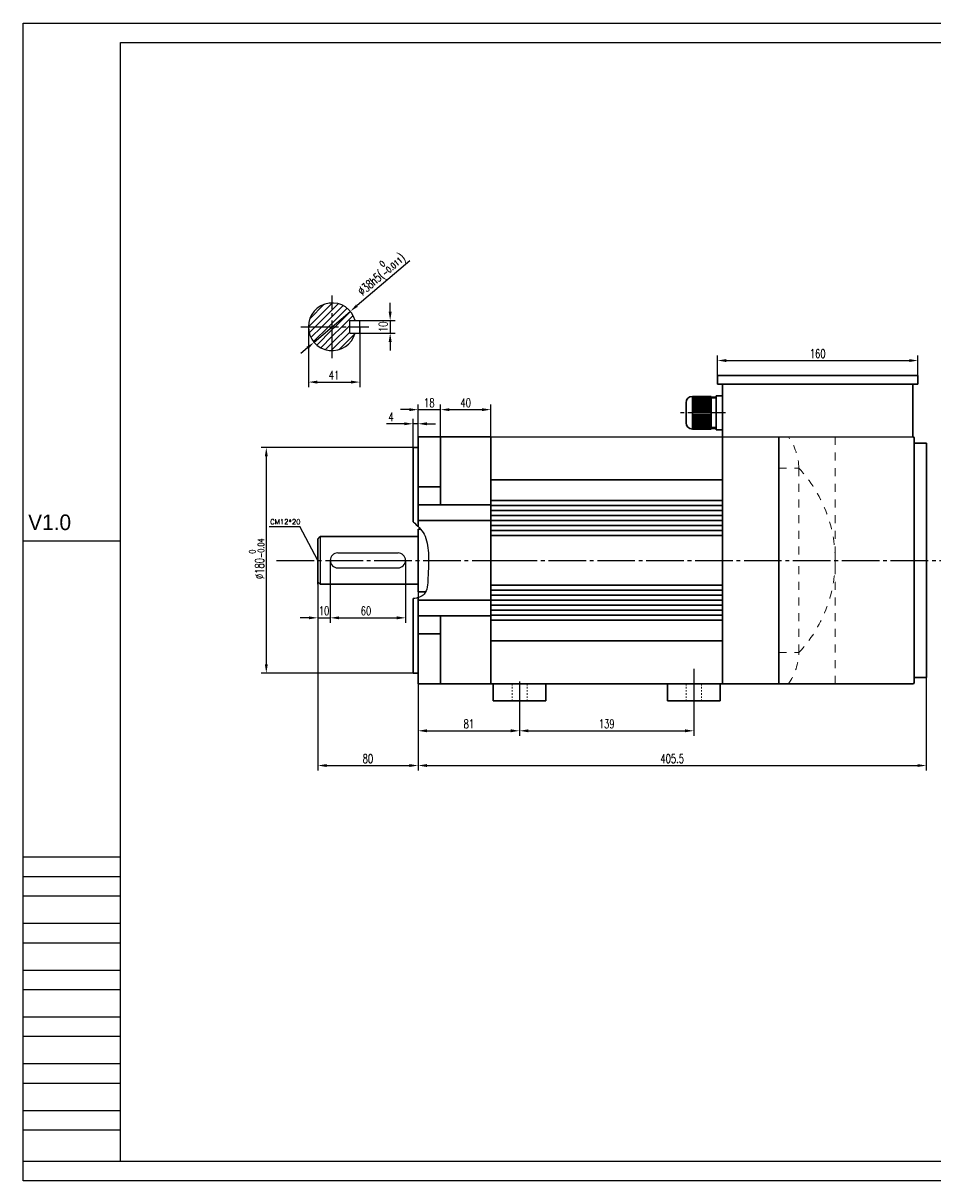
# Model space of a CAD drawing. Header units: inches. Extents: x 692 to 8431, y -6094 to -4411.
# Tile 1 of 17: x 692 to 1418, y -6094 to -5171. Entities that reach past the tile are written whole.
import ezdxf

# ---------------------------------------------------------------- set-up
doc = ezdxf.new("R2010")
doc.units = ezdxf.units.IN
doc.header["$MEASUREMENT"] = 0
doc.linetypes.add('EB_DASHDOT', pattern=[39, 30, -3, 3, -3])
doc.linetypes.add('JIS_02_1.2', pattern=[2.5, 1.25, -1.25])
doc.layers.add('1', color=1, linetype='Continuous')
doc.layers.add('尺寸线', color=7, linetype='Continuous')
for name, color, linetype, lineweight in [('CAXA1', 1, 'EB_DASHDOT', 25), ('实线', 7, 'Continuous', 30), ('虚线', 7, 'JIS_02_1.2', 13)]:
    doc.layers.add(name, color=color, linetype=linetype, lineweight=lineweight)
doc.styles.add('SLDTEXTSTYLE0', font='txt')
doc.styles.add('wldj', font='txt.shx', dxfattribs={"width": 0.7, "bigfont": 'INTECAD.SHX'})
doc.dimstyles.new('半径标注', dxfattribs={"dimscale": 2, "dimtxt": 3.5, "dimasz": 3.5, "dimexe": 2, "dimexo": 0, "dimgap": 1, "dimtad": 1, "dimdec": 3, "dimdsep": 46, "dimtxsty": 'wldj', "dimcen": 0.09, "dimclrd": 1, "dimclre": 1, "dimclrt": 3, "dimazin": 2, "dimtfac": 0.7, "dimtdec": 3, "dimtmove": 0, "dimatfit": 3, "dimfxl": 1, "dimtzin": 0, "dimarcsym": 0})
pattern_1 = [(45, (5501.0873, 1682.579), (-2.6516504, 2.6516504), [])]

# ---------------------------------------------------------------- blocks, each defined once
blk = doc.blocks.new('*D36')
at = {"color": 1, "lineweight": -2}
for p, q in [((926.82, -5618.26), (926.82, -5766.97)), ((1006.82, -5624.26), (1006.82, -5766.97)), ((933.82, -5762.97), (999.82, -5762.97))]:
    blk.add_line(p, q, dxfattribs=at)
at = {"color": 1}
for points in [[(933.82, -5761.8), (933.82, -5764.13), (926.82, -5762.97)], [(999.82, -5761.8), (999.82, -5764.13), (1006.82, -5762.97)]]:
    blk.add_solid(points, dxfattribs=at)
at = {"layer": 'Defpoints', "color": 0}
for p in [(926.82, -5618.26), (1006.82, -5624.26), (1006.82, -5762.97)]:
    blk.add_point(p, dxfattribs=at)
at = {"color": 3, "insert": (966.82, -5757.47), "char_height": 7, "attachment_point": 5, "style": 'wldj'}
blk.add_mtext('{\\Ftxt,intecad|c134;80}', dxfattribs=at)
blk = doc.blocks.new('*D37')
at = {"color": 1, "lineweight": -2}
for p, q in [((1006.82, -5697.76), (1006.82, -5766.97)), ((1412.32, -5692.76), (1412.32, -5766.97)), ((1013.82, -5762.97), (1405.32, -5762.97))]:
    blk.add_line(p, q, dxfattribs=at)
at = {"color": 1}
for points in [[(1013.82, -5761.8), (1013.82, -5764.13), (1006.82, -5762.97)], [(1405.32, -5764.13), (1405.32, -5761.8), (1412.32, -5762.97)]]:
    blk.add_solid(points, dxfattribs=at)
at = {"layer": 'Defpoints', "color": 0}
for p in [(1006.82, -5697.76), (1412.32, -5692.76), (1412.32, -5762.97)]:
    blk.add_point(p, dxfattribs=at)
at = {"color": 3, "insert": (1209.57, -5757.47), "char_height": 7, "attachment_point": 5, "style": 'wldj'}
blk.add_mtext('405.5', dxfattribs=at)
blk = doc.blocks.new('*D45')
at = {"color": 1, "lineweight": -2}
for p, q in [((1002.82, -5509.26), (881.75, -5509.26)), ((885.75, -5516.26), (885.75, -5682.26)), ((1002.82, -5689.26), (881.75, -5689.26))]:
    blk.add_line(p, q, dxfattribs=at)
at = {"color": 1}
for points in [[(884.59, -5516.26), (886.92, -5516.26), (885.75, -5509.26)], [(884.59, -5682.26), (886.92, -5682.26), (885.75, -5689.26)]]:
    blk.add_solid(points, dxfattribs=at)
at = {"layer": 'Defpoints', "color": 0}
for p in [(1002.82, -5509.26), (885.75, -5689.26), (1002.82, -5689.26)]:
    blk.add_point(p, dxfattribs=at)
at = {"color": 3, "insert": (878.04, -5597.92), "char_height": 7, "attachment_point": 5, "rotation": 90, "style": 'wldj'}
blk.add_mtext('{\\Ftxt,intecad|c134;%%C180\\H0.7x;\\S 0^ -0.04;}', dxfattribs=at)
blk = doc.blocks.new('*D48')
at = {"color": 1, "lineweight": -2}
for p, q in [((1002.82, -5509.26), (1002.82, -5486.27)), ((1006.82, -5509.26), (1006.82, -5486.27)), ((995.82, -5490.27), (981.56, -5490.27)), ((1006.82, -5490.27), (1002.82, -5490.27)), ((1013.82, -5490.27), (1020.82, -5490.27))]:
    blk.add_line(p, q, dxfattribs=at)
at = {"color": 1}
for points in [[(995.82, -5489.1), (995.82, -5491.44), (1002.82, -5490.27)], [(1013.82, -5489.1), (1013.82, -5491.44), (1006.82, -5490.27)]]:
    blk.add_solid(points, dxfattribs=at)
at = {"layer": 'Defpoints', "color": 0}
for p in [(1002.82, -5490.27), (1002.82, -5509.26), (1006.82, -5509.26)]:
    blk.add_point(p, dxfattribs=at)
at = {"color": 3, "insert": (985.19, -5484.77), "char_height": 7, "attachment_point": 5, "style": 'wldj'}
blk.add_mtext('4', dxfattribs=at)
blk = doc.blocks.new('*D49')
at = {"color": 1, "lineweight": -2}
for p, q in [((1006.82, -5500.76), (1006.82, -5474.99)), ((1024.82, -5500.76), (1024.82, -5474.99)), ((999.82, -5478.99), (992.82, -5478.99)), ((1006.82, -5478.99), (1024.82, -5478.99)), ((1031.82, -5478.99), (1038.82, -5478.99))]:
    blk.add_line(p, q, dxfattribs=at)
at = {"color": 1}
for points in [[(999.82, -5477.83), (999.82, -5480.16), (1006.82, -5478.99)], [(1031.82, -5477.83), (1031.82, -5480.16), (1024.82, -5478.99)]]:
    blk.add_solid(points, dxfattribs=at)
at = {"layer": 'Defpoints', "color": 0}
for p in [(1024.82, -5478.99), (1006.82, -5500.76), (1024.82, -5500.76)]:
    blk.add_point(p, dxfattribs=at)
at = {"color": 3, "insert": (1015.82, -5473.49), "char_height": 7, "attachment_point": 5, "style": 'wldj'}
blk.add_mtext('18', dxfattribs=at)
blk = doc.blocks.new('*D50')
at = {"color": 1, "lineweight": -2}
for p, q in [((926.82, -5599.26), (926.82, -5649.11)), ((936.82, -5599.26), (936.82, -5649.11)), ((919.82, -5645.11), (912.82, -5645.11)), ((926.82, -5645.11), (936.82, -5645.11)), ((943.82, -5645.11), (950.82, -5645.11))]:
    blk.add_line(p, q, dxfattribs=at)
at = {"color": 1}
for points in [[(919.82, -5643.94), (919.82, -5646.28), (926.82, -5645.11)], [(943.82, -5643.94), (943.82, -5646.28), (936.82, -5645.11)]]:
    blk.add_solid(points, dxfattribs=at)
at = {"layer": 'Defpoints', "color": 0}
for p in [(926.82, -5599.26), (936.82, -5599.26), (936.82, -5645.11)]:
    blk.add_point(p, dxfattribs=at)
at = {"color": 3, "insert": (931.82, -5639.61), "char_height": 7, "attachment_point": 5, "style": 'wldj'}
blk.add_mtext('10', dxfattribs=at)
blk = doc.blocks.new('*D51')
at = {"color": 1, "lineweight": -2}
for p, q in [((936.82, -5599.26), (936.82, -5649.11)), ((996.82, -5599.26), (996.82, -5649.11)), ((943.82, -5645.11), (989.82, -5645.11))]:
    blk.add_line(p, q, dxfattribs=at)
at = {"color": 1}
for points in [[(943.82, -5643.94), (943.82, -5646.28), (936.82, -5645.11)], [(989.82, -5643.94), (989.82, -5646.28), (996.82, -5645.11)]]:
    blk.add_solid(points, dxfattribs=at)
at = {"layer": 'Defpoints', "color": 0}
for p in [(936.82, -5599.26), (996.82, -5599.26), (996.82, -5645.11)]:
    blk.add_point(p, dxfattribs=at)
at = {"color": 3, "insert": (965.25, -5639.61), "char_height": 7, "attachment_point": 5, "style": 'wldj'}
blk.add_mtext('{\\Ftxt,intecad|c134;60}', dxfattribs=at)
blk = doc.blocks.new('*D52')
at = {"color": 1, "lineweight": -2}
for p, q in [((1245.64, -5451.76), (1245.64, -5435.8)), ((1252.64, -5439.8), (1398.64, -5439.8)), ((1405.64, -5451.76), (1405.64, -5435.8))]:
    blk.add_line(p, q, dxfattribs=at)
at = {"color": 1}
for points in [[(1252.64, -5438.63), (1252.64, -5440.97), (1245.64, -5439.8)], [(1398.64, -5438.63), (1398.64, -5440.97), (1405.64, -5439.8)]]:
    blk.add_solid(points, dxfattribs=at)
at = {"layer": 'Defpoints', "color": 0}
for p in [(1405.64, -5439.8), (1245.64, -5451.76), (1405.64, -5451.76)]:
    blk.add_point(p, dxfattribs=at)
at = {"color": 3, "insert": (1325.64, -5434.3), "char_height": 7, "attachment_point": 5, "style": 'wldj'}
blk.add_mtext('160', dxfattribs=at)
blk = doc.blocks.new('*D42')
at = {"color": 1, "lineweight": -2}
for p, q in [((1024.82, -5500.76), (1024.82, -5474.99)), ((1064.82, -5500.76), (1064.82, -5474.99)), ((1031.82, -5478.99), (1057.82, -5478.99))]:
    blk.add_line(p, q, dxfattribs=at)
at = {"color": 1}
for points in [[(1031.82, -5477.83), (1031.82, -5480.16), (1024.82, -5478.99)], [(1057.82, -5477.83), (1057.82, -5480.16), (1064.82, -5478.99)]]:
    blk.add_solid(points, dxfattribs=at)
at = {"layer": 'Defpoints', "color": 0}
for p in [(1064.82, -5478.99), (1024.82, -5500.76), (1064.82, -5500.76)]:
    blk.add_point(p, dxfattribs=at)
at = {"color": 3, "insert": (1044.82, -5473.49), "char_height": 7, "attachment_point": 5, "style": 'wldj'}
blk.add_mtext('40', dxfattribs=at)
blk = doc.blocks.new('*D53')
at = {"color": 1, "lineweight": -2}
for p, q in [((919.33, -5412.88), (919.33, -5461)), ((960.33, -5412.88), (960.33, -5461)), ((926.33, -5457), (953.33, -5457))]:
    blk.add_line(p, q, dxfattribs=at)
at = {"color": 1}
for points in [[(926.33, -5455.83), (926.33, -5458.17), (919.33, -5457)], [(953.33, -5455.83), (953.33, -5458.17), (960.33, -5457)]]:
    blk.add_solid(points, dxfattribs=at)
at = {"layer": 'Defpoints', "color": 0}
for p in [(919.33, -5412.88), (960.33, -5412.88), (960.33, -5457)]:
    blk.add_point(p, dxfattribs=at)
at = {"color": 3, "insert": (939.83, -5451.5), "char_height": 7, "attachment_point": 5, "style": 'wldj'}
blk.add_mtext('41', dxfattribs=at)
blk = doc.blocks.new('*D54')
at = {"color": 1, "lineweight": -2}
for p, q in [((984.57, -5400.88), (984.57, -5393.88)), ((960.33, -5407.88), (988.57, -5407.88)), ((984.57, -5407.88), (984.57, -5417.88)), ((960.33, -5417.88), (988.57, -5417.88)), ((984.57, -5424.88), (984.57, -5431.88))]:
    blk.add_line(p, q, dxfattribs=at)
at = {"color": 1}
for points in [[(983.4, -5400.88), (985.73, -5400.88), (984.57, -5407.88)], [(983.4, -5424.88), (985.73, -5424.88), (984.57, -5417.88)]]:
    blk.add_solid(points, dxfattribs=at)
at = {"layer": 'Defpoints', "color": 0}
for p in [(960.33, -5407.88), (960.33, -5417.88), (984.57, -5417.88)]:
    blk.add_point(p, dxfattribs=at)
at = {"color": 3, "insert": (979.07, -5412.88), "char_height": 7, "attachment_point": 5, "rotation": 90, "style": 'wldj'}
blk.add_mtext('10', dxfattribs=at)
blk = doc.blocks.new('*D55')
at = {"color": 1, "lineweight": -2}
for p, q in [((1000.14, -5360.12), (958.11, -5396)), ((923.88, -5425.21), (952.78, -5400.54)), ((918.56, -5429.76), (913.23, -5434.3))]:
    blk.add_line(p, q, dxfattribs=at)
at = {"color": 1}
for points in [[(957.35, -5395.11), (958.86, -5396.88), (952.78, -5400.54)], [(917.8, -5428.87), (919.31, -5430.64), (923.88, -5425.21)]]:
    blk.add_solid(points, dxfattribs=at)
at = {"layer": 'Defpoints', "color": 0}
for p in [(952.78, -5400.54), (923.88, -5425.21)]:
    blk.add_point(p, dxfattribs=at)
at = {"color": 3, "insert": (976.77, -5369.92), "char_height": 7, "attachment_point": 5, "rotation": 40.48356, "style": 'wldj'}
blk.add_mtext('{\\Ftxt,intecad|c134;%%C38h5(\\H0.7x;\\S 0^ -0.011;\\H1.429x;)}', dxfattribs=at)
blk = doc.blocks.new('*D43')
at = {"color": 1, "lineweight": -2}
for p, q in [((1006.82, -5624.26), (1006.82, -5739.25)), ((1087.82, -5711.26), (1087.82, -5739.25)), ((1013.82, -5735.25), (1080.82, -5735.25))]:
    blk.add_line(p, q, dxfattribs=at)
at = {"color": 1}
for points in [[(1013.82, -5734.08), (1013.82, -5736.42), (1006.82, -5735.25)], [(1080.82, -5734.08), (1080.82, -5736.42), (1087.82, -5735.25)]]:
    blk.add_solid(points, dxfattribs=at)
at = {"layer": 'Defpoints', "color": 0}
for p in [(1006.82, -5624.26), (1087.82, -5711.26), (1087.82, -5735.25)]:
    blk.add_point(p, dxfattribs=at)
at = {"color": 3, "insert": (1047.32, -5729.75), "char_height": 7, "attachment_point": 5, "style": 'wldj'}
blk.add_mtext('81', dxfattribs=at)
blk = doc.blocks.new('*D56')
at = {"color": 1, "lineweight": -2}
for p, q in [((1087.82, -5704.49), (1087.82, -5739.25)), ((1226.82, -5713.16), (1226.82, -5739.25)), ((1094.82, -5735.25), (1219.82, -5735.25))]:
    blk.add_line(p, q, dxfattribs=at)
at = {"color": 1}
for points in [[(1094.82, -5734.08), (1094.82, -5736.42), (1087.82, -5735.25)], [(1219.82, -5734.08), (1219.82, -5736.42), (1226.82, -5735.25)]]:
    blk.add_solid(points, dxfattribs=at)
at = {"layer": 'Defpoints', "color": 0}
for p in [(1087.82, -5704.49), (1226.82, -5713.16), (1226.82, -5735.25)]:
    blk.add_point(p, dxfattribs=at)
at = {"color": 3, "insert": (1157.32, -5729.75), "char_height": 7, "attachment_point": 5, "style": 'wldj'}
blk.add_mtext('139', dxfattribs=at)

msp = doc.modelspace()

# ---------------------------------------------------------------- hatches: boundary and pattern name
h = msp.add_hatch()
h.set_pattern_fill('ANSI31', color=256, scale=30, style=0)
h.set_pattern_definition(pattern_1)
h.paths.add_polyline_path([(938.3307, -5393.8763, 0.41421356), (919.3307, -5412.8763), (938.3307, -5412.8763)])
h = msp.add_hatch()
h.set_pattern_fill('ANSI31', color=256, scale=30, style=0)
h.set_pattern_definition(pattern_1)
h.paths.add_polyline_path([(938.3307, -5393.8763), (938.3307, -5412.8763), (952.3307, -5412.8763), (952.3307, -5407.8763), (956.661, -5407.8763, 0.3382016)])
h = msp.add_hatch()
h.set_pattern_fill('ANSI31', color=256, scale=30, style=0)
h.set_pattern_definition(pattern_1)
h.paths.add_polyline_path([(938.3307, -5412.8763), (919.3307, -5412.8763, 0.41421356), (938.3307, -5431.8763)])
h = msp.add_hatch()
h.set_pattern_fill('ANSI31', color=256, scale=30, style=0)
h.set_pattern_definition(pattern_1)
h.paths.add_polyline_path([(956.661, -5417.8763), (952.3307, -5417.8763), (952.3307, -5412.8763), (938.3307, -5412.8763), (938.3307, -5431.8763, 0.3382016)])

# ---------------------------------------------------------------- linework, layer by layer
for p, q in [((691.7631, -6094.3718), (691.7631, -5170.583)), ((691.7631, -5170.583), (1998.1311, -5170.583)), ((952.3307, -5417.8763), (952.3307, -5407.8763)), ((960.3307, -5417.8763), (960.3307, -5407.8763)), ((1064.8237, -5500.7595), (1401.6419, -5500.7595)), ((691.7631, -5583.7345), (769.5231, -5583.7345)), ((928.8237, -5580.2595), (928.8237, -5618.2595)), ((942.8237, -5593.2595), (990.8237, -5593.2595)), ((942.8237, -5605.2595), (990.8237, -5605.2595)), ((1006.8237, -5697.7595), (1006.8237, -5628.9508)), ((769.5231, -5836.2086), (691.7631, -5836.2086)), ((769.5231, -5851.7606), (691.7631, -5851.7606)), ((769.5231, -5867.3126), (691.7631, -5867.3126)), ((769.5231, -5889.0854), (691.7631, -5889.0854)), ((769.5231, -5904.6374), (691.7631, -5904.6374)), ((769.5231, -5926.4102), (691.7631, -5926.4102)), ((769.5231, -5941.9622), (691.7631, -5941.9622)), ((769.5231, -5963.735), (691.7631, -5963.735)), ((769.5231, -5979.287), (691.7631, -5979.287)), ((769.5231, -6001.0598), (691.7631, -6001.0598)), ((769.5231, -6016.6118), (691.7631, -6016.6118)), ((769.5231, -6038.3846), (691.7631, -6038.3846)), ((769.5231, -6053.9366), (691.7631, -6053.9366)), ((769.5231, -6078.8198), (691.7631, -6078.8198)), ((1998.1311, -6094.3718), (691.7631, -6094.3718))]:
    msp.add_line(p, q)
at = {"color": 3, "extrusion": (0.851848, 0.523789, 0)}
msp.add_line((926.8237, -5599.2595), (912.5506, -5572.3645), dxfattribs=at)
at = {"lineweight": 25}
for p, q in [((926.8237, -5582.2595), (928.8237, -5580.2595)), ((926.8237, -5616.2595), (928.8237, -5618.2595))]:
    msp.add_line(p, q, dxfattribs=at)
at = {"color": 3, "extrusion": (0, 1, 0), "elevation": -5572.3645}
msp.add_lwpolyline([(-888.0866, 0), (-912.5506, 0)], dxfattribs=at)
for centre, radius, start, end in [((938.3307, -5412.8763), 19, 15.2575233, 344.7424767), ((942.8237, -5599.2595), 6, 90, 270), ((990.8237, -5599.2595), 6, 270, 90)]:
    msp.add_arc(centre, radius, start, end)
at = {"color": 3}
msp.add_open_spline([(1002.8237, -5568.5745), (1006.3226, -5571.4603), (1013.3351, -5578.039), (1015.7352, -5595.2948), (1014.8771, -5610.232), (1014.0148, -5627.2093), (1006.4583, -5629.2502), (1002.8237, -5629.7796)], degree=3, knots=[3.53850839, 3.53850839, 3.53850839, 3.53850839, 16.73333585, 32.05324332, 52.36029967, 65.3661055, 75.30473146, 75.30473146, 75.30473146, 75.30473146], dxfattribs=at)
at = {"layer": '1'}
for p, q in [((769.5231, -6078.8198), (769.5231, -5186.135)), ((769.5231, -5186.135), (1982.5791, -5186.135)), ((1982.5791, -6078.8198), (769.5231, -6078.8198))]:
    msp.add_line(p, q, dxfattribs=at)
at = {"layer": 'CAXA1', "linetype": 'EB_DASHDOT', "lineweight": 25}
for p, q in [((938.3307, -5437.8763), (938.3307, -5387.8763)), ((913.3307, -5412.8763), (967.57, -5412.8763)), ((1252.0277, -5481.4835), (1216.312, -5481.4835)), ((893.8984, -5599.2595), (1071.8672, -5599.2595)), ((1071.8672, -5599.2595), (1426.3676, -5599.2595)), ((1226.8237, -5685.7024), (1226.8237, -5726.2027)), ((1087.8237, -5695.8326), (1087.8237, -5713.1556)), ((1226.8237, -5695.8326), (1226.8237, -5713.1556)), ((1226.8237, -5695.8326), (1226.8237, -5713.1556))]:
    msp.add_line(p, q, dxfattribs=at)
at = {"layer": 'CAXA1', "color": 0, "linetype": 'ByBlock', "lineweight": 25}
for p, q in [((952.3307, -5407.8763), (960.3307, -5407.8763)), ((952.3307, -5417.8763), (960.3307, -5417.8763))]:
    msp.add_line(p, q, dxfattribs=at)
at = {"layer": '实线'}
for p, q in [((1245.6419, -5458.7595), (1245.6419, -5451.7595)), ((1245.6419, -5451.7595), (1405.6419, -5451.7595)), ((1325.6419, -5458.7595), (1245.6419, -5458.7595)), ((1249.6419, -5500.7595), (1249.6419, -5458.7595)), ((1325.6419, -5458.7595), (1405.6419, -5458.7595)), ((1405.6419, -5451.7595), (1399.1419, -5451.7595)), ((1401.6419, -5500.7595), (1401.6419, -5458.7595)), ((1405.6419, -5458.7595), (1405.6419, -5451.7595)), ((1006.8237, -5500.7595), (1064.8237, -5500.7595)), ((1006.8237, -5500.7595), (1006.8237, -5572.1353)), ((1024.8237, -5554.8824), (1024.8237, -5500.7595)), ((1064.8237, -5500.7595), (1064.8237, -5697.7595)), ((1064.8237, -5697.7595), (1064.8237, -5500.7595)), ((1249.8237, -5500.7595), (1249.8237, -5697.7595)), ((1294.6419, -5500.7595), (1294.6419, -5697.7595)), ((1402.6419, -5501.7595), (1402.6419, -5599.2595)), ((1402.6419, -5505.7595), (1412.3237, -5505.7595)), ((1412.3237, -5505.7595), (1412.3237, -5692.7595)), ((1412.3237, -5505.7595), (1412.3237, -5692.7595)), ((1002.8237, -5568.5745), (1002.8237, -5509.2595)), ((1002.8237, -5509.2595), (1006.8237, -5509.2595)), ((1006.8237, -5540.5095), (1024.8237, -5540.5095)), ((1249.8237, -5534.9686), (1064.8237, -5534.9686)), ((1064.8237, -5551.5341), (1249.8237, -5551.5341)), ((1064.8237, -5554.8824), (1006.8237, -5554.8824)), ((1064.8237, -5555.5341), (1249.8237, -5555.5341)), ((1064.8237, -5559.5341), (1249.8237, -5559.5341)), ((1064.8237, -5567.5393), (1006.8237, -5567.5393)), ((1064.8237, -5563.5341), (1249.8237, -5563.5341)), ((1064.8237, -5567.5341), (1249.8237, -5567.5341)), ((1006.8237, -5574.2595), (1008.8078, -5574.2595)), ((1006.8237, -5574.2595), (1006.8237, -5624.2595)), ((1064.8237, -5571.5341), (1249.8237, -5571.5341)), ((1064.8237, -5575.5341), (1249.8237, -5575.5341)), ((1064.8237, -5579.5341), (1249.8237, -5579.5341)), ((926.8237, -5599.2595), (926.8237, -5582.2595)), ((926.8237, -5599.2595), (926.8237, -5582.2595)), ((928.8237, -5580.2595), (1006.8237, -5580.2595)), ((926.8237, -5599.2595), (926.8237, -5618.2595)), ((1402.6419, -5696.7595), (1402.6419, -5599.2595)), ((928.8237, -5618.2595), (1006.8237, -5618.2595)), ((1006.8237, -5624.2595), (1012.9168, -5624.2595)), ((1064.8237, -5618.9848), (1249.8237, -5618.9848)), ((1064.8237, -5622.9848), (1249.8237, -5622.9848)), ((1002.8237, -5629.7796), (1002.8237, -5689.2595)), ((1064.8237, -5630.9797), (1006.8237, -5630.9797)), ((1064.8237, -5626.9848), (1249.8237, -5626.9848)), ((1064.8237, -5630.9848), (1249.8237, -5630.9848)), ((1064.8237, -5634.9848), (1249.8237, -5634.9848)), ((1064.8237, -5643.6365), (1006.8237, -5643.6365)), ((1024.8237, -5643.6365), (1024.8237, -5697.7595)), ((1064.8237, -5638.9848), (1249.8237, -5638.9848)), ((1064.8237, -5642.9848), (1249.8237, -5642.9848)), ((1064.8237, -5646.9848), (1249.8237, -5646.9848)), ((1006.8237, -5658.0094), (1024.8237, -5658.0094)), ((1249.8237, -5663.5503), (1064.8237, -5663.5503)), ((1002.8237, -5689.2595), (1006.8237, -5689.2595)), ((1006.8237, -5697.7595), (1064.8237, -5697.7595)), ((1299.8237, -5697.7595), (1064.8237, -5697.7595)), ((1066.8237, -5697.7595), (1066.8237, -5711.2595)), ((1108.8237, -5697.7595), (1108.8237, -5711.2595)), ((1205.8237, -5697.7595), (1205.8237, -5711.2595)), ((1247.8237, -5697.7595), (1247.8237, -5711.2595)), ((1249.6419, -5697.7595), (1290.6419, -5697.7595)), ((1290.6419, -5697.7595), (1401.6419, -5697.7595)), ((1402.6419, -5692.7595), (1412.3237, -5692.7595)), ((1108.8237, -5711.2595), (1066.8237, -5711.2595)), ((1205.8237, -5711.2595), (1247.8237, -5711.2595))]:
    msp.add_line(p, q, dxfattribs=at)
at = {"layer": '实线', "color": 0}
for p, q in [((1240.6419, -5468.4835), (1225.6419, -5468.4835)), ((1225.6419, -5468.4835), (1225.6419, -5481.4835)), ((1240.6419, -5481.4835), (1240.6419, -5468.4835)), ((1244.6419, -5481.4835), (1244.6419, -5467.9835)), ((1249.6419, -5467.9835), (1244.6419, -5467.9835)), ((1220.6419, -5481.4835), (1220.6419, -5473.4835)), ((1240.6419, -5469.7835), (1225.6419, -5469.7835)), ((1240.6419, -5471.0835), (1225.6419, -5471.0835)), ((1240.6419, -5472.3835), (1225.6419, -5472.3835)), ((1240.6419, -5473.6835), (1225.6419, -5473.6835)), ((1240.6419, -5474.9835), (1225.6419, -5474.9835)), ((1240.6419, -5476.2835), (1225.6419, -5476.2835)), ((1240.6419, -5477.5835), (1225.6419, -5477.5835)), ((1244.6419, -5468.9835), (1240.6419, -5468.9835)), ((1220.6419, -5481.4835), (1220.6419, -5489.4835)), ((1240.6419, -5478.8835), (1225.6419, -5478.8835)), ((1240.6419, -5480.1835), (1225.6419, -5480.1835)), ((1225.6419, -5494.4835), (1225.6419, -5481.4835)), ((1240.6419, -5482.7835), (1225.6419, -5482.7835)), ((1240.6419, -5484.0835), (1225.6419, -5484.0835)), ((1240.6419, -5485.3835), (1225.6419, -5485.3835)), ((1240.6419, -5486.6835), (1225.6419, -5486.6835)), ((1240.6419, -5481.4835), (1240.6419, -5494.4835)), ((1244.6419, -5481.4835), (1244.6419, -5494.9835)), ((1240.6419, -5487.9835), (1225.6419, -5487.9835)), ((1240.6419, -5489.2835), (1225.6419, -5489.2835)), ((1240.6419, -5490.5835), (1225.6419, -5490.5835)), ((1240.6419, -5491.8835), (1225.6419, -5491.8835)), ((1240.6419, -5493.1835), (1225.6419, -5493.1835)), ((1240.6419, -5494.4835), (1225.6419, -5494.4835)), ((1244.6419, -5493.9835), (1240.6419, -5493.9835)), ((1249.6419, -5494.9835), (1244.6419, -5494.9835))]:
    msp.add_line(p, q, dxfattribs=at)
for centre, start, end in [((1225.6419, -5473.4835), 90, 180), ((1225.6419, -5489.4835), 180, 270)]:
    msp.add_arc(centre, 5, start, end, dxfattribs=at)
at = {"layer": '实线'}
for centre, start, end in [((1401.6419, -5501.7595), 0, 90), ((1401.6419, -5696.7595), 270, 0)]:
    msp.add_arc(centre, 1, start, end, dxfattribs=at)
at = {"layer": '尺寸线', "color": 0}
for p, q in [((1244.6419, -5469.7335), (1240.6419, -5469.7335)), ((1244.6419, -5493.2335), (1240.6419, -5493.2335))]:
    msp.add_line(p, q, dxfattribs=at)
at = {"layer": '虚线', "color": 2, "ltscale": 5}
for p, q in [((1339.6419, -5500.7595), (1339.6419, -5599.2595)), ((1294.6419, -5525.7595), (1310.6419, -5525.7595)), ((1310.6419, -5525.7595), (1310.6419, -5599.2595)), ((1310.6419, -5672.7595), (1310.6419, -5599.2595)), ((1339.6419, -5697.7595), (1339.6419, -5599.2595)), ((1294.6419, -5672.7595), (1310.6419, -5672.7595))]:
    msp.add_line(p, q, dxfattribs=at)
at = {"layer": '虚线', "color": 2}
for p, q in [((1081.8237, -5697.7595), (1081.8237, -5711.2595)), ((1093.8237, -5697.7595), (1093.8237, -5711.2595)), ((1220.8237, -5697.7595), (1220.8237, -5711.2595)), ((1232.8237, -5697.7595), (1232.8237, -5711.2595))]:
    msp.add_line(p, q, dxfattribs=at)
at = {"layer": '虚线', "color": 2, "ltscale": 5}
for centre, radius, start, end in [((1265.8013, -5526.8483), 44.8538, 1.391047, 35.5661388), ((1231.9996, -5599.2595), 107.6422, 0, 43.0642022), ((1231.9996, -5599.2595), 107.6422, 316.9357978, 0), ((1265.8013, -5671.6706), 44.8538, 324.4338612, 358.608953)]:
    msp.add_arc(centre, radius, start, end, dxfattribs=at)

# ---------------------------------------------------------------- texts
at = {"color": 3, "insert": (888.8636, -5566.4764), "char_height": 4, "width": 25.714286, "attachment_point": 1, "style": 'SLDTEXTSTYLE0'}
msp.add_mtext('{\\Fsimplex|c134;CM12*20}', dxfattribs=at)
at = {"layer": '尺寸线', "insert": (695.7696, -5562.6596), "char_height": 12.4416, "width": 77.76, "attachment_point": 1}
msp.add_mtext('V1.0', dxfattribs=at)

# ---------------------------------------------------------------- dimensions: what is measured, and where the dimension line sits
dim = msp.add_diameter_dim_2p(p1=(923.8795, -5425.2117), p2=(952.782, -5400.5409), text='{\\Ftxt,intecad|c134;%%C38h5(\\H0.7x;\\S 0^ -0.011;\\H1.429x;)}', dimstyle='半径标注')
dim.commit()
dim.dimension.update_dxf_attribs({"geometry": '*D55', "text_midpoint": (976.7749, -5369.9153)})
dim = msp.add_linear_dim(base=(984.566, -5417.8763), p1=(960.3307, -5407.8763), p2=(960.3307, -5417.8763), angle=90, dimstyle='半径标注')
dim.commit()
dim.dimension.update_dxf_attribs({"geometry": '*D54', "text_midpoint": (979.066, -5412.8763)})
for base, p1, p2, picture, middle in [((960.3307, -5456.9999), (919.3307, -5412.8763), (960.3307, -5412.8763), '*D53', (939.8307, -5451.4999)), ((1405.6419, -5439.799), (1245.6419, -5451.7595), (1405.6419, -5451.7595), '*D52', (1325.6419, -5434.299)), ((1024.8237, -5478.9926), (1006.8237, -5500.7595), (1024.8237, -5500.7595), '*D49', (1015.8237, -5473.4926)), ((1064.8237, -5478.9926), (1024.8237, -5500.7595), (1064.8237, -5500.7595), '*D42', (1044.8237, -5473.4926)), ((1002.8237, -5490.2713), (1006.8237, -5509.2595), (1002.8237, -5509.2595), '*D48', (985.1903, -5484.7713)), ((936.8237, -5645.1096), (926.8237, -5599.2595), (936.8237, -5599.2595), '*D50', (931.8237, -5639.6096)), ((1087.8237, -5735.2498), (1006.8237, -5624.2595), (1087.8237, -5711.2595), '*D43', (1047.3237, -5729.7498)), ((1412.3237, -5762.9677), (1006.8237, -5697.7595), (1412.3237, -5692.7595), '*D37', (1209.5737, -5757.4677)), ((1226.8237, -5735.2498), (1087.8237, -5704.4941), (1226.8237, -5713.1556), '*D56', (1157.3237, -5729.7498))]:
    dim = msp.add_linear_dim(base=base, p1=p1, p2=p2, dimstyle='半径标注')
    dim.commit()
    dim.dimension.update_dxf_attribs({"geometry": picture, "text_midpoint": middle})
dim = msp.add_linear_dim(base=(885.7528, -5689.2595), p1=(1002.8237, -5509.2595), p2=(1002.8237, -5689.2595), angle=90, text='{\\Ftxt,intecad|c134;%%C180\\H0.7x;\\S 0^ -0.04;}', dimstyle='半径标注')
dim.commit()
dim.dimension.update_dxf_attribs({"geometry": '*D45', "text_midpoint": (885.7528, -5597.9165), "dimtype": 160})
for base, p1, p2, text, picture, middle in [((996.8237, -5645.1096), (936.8237, -5599.2595), (996.8237, -5599.2595), '{\\Ftxt,intecad|c134;60}', '*D51', (965.2461, -5645.1096)), ((1006.8237, -5762.9677), (926.8237, -5618.2595), (1006.8237, -5624.2595), '{\\Ftxt,intecad|c134;80}', '*D36', (966.8237, -5762.9677))]:
    dim = msp.add_linear_dim(base=base, p1=p1, p2=p2, text=text, dimstyle='半径标注')
    dim.commit()
    dim.dimension.update_dxf_attribs({"geometry": picture, "text_midpoint": middle, "dimtype": 160})

doc.saveas('drawing.dxf')
